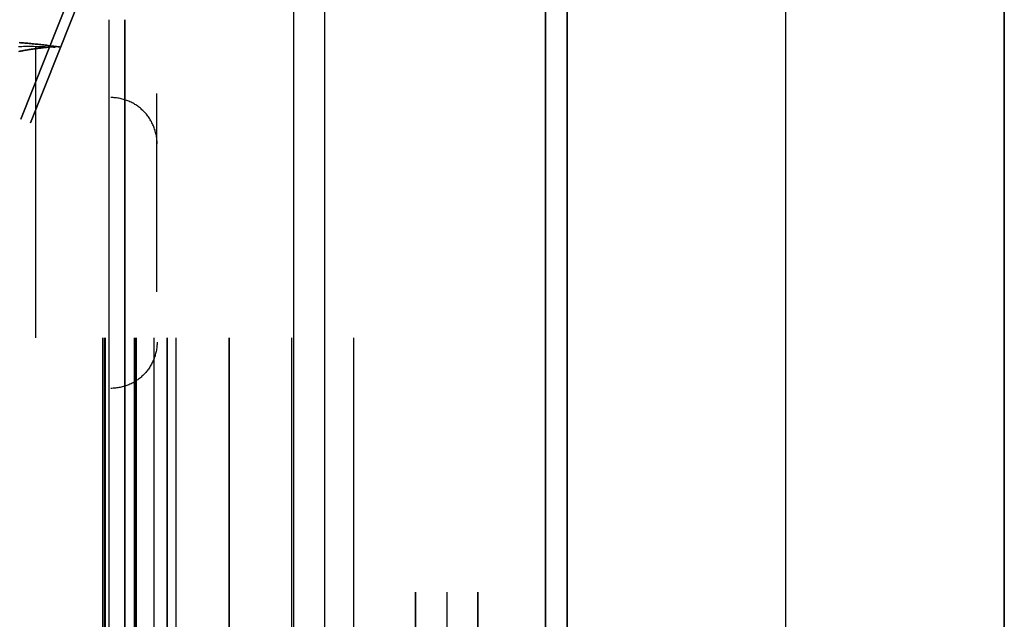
# Model space of a CAD drawing. Header units: millimetres. Extents: x -1690 to 192, y -898 to 54.
# Tile 69 of 256: x -1601 to -1559, y -760 to -734. Entities that reach past the tile are written whole.
import ezdxf

# ---------------------------------------------------------------- set-up
doc = ezdxf.new("R2010")
doc.units = ezdxf.units.MM
doc.header["$MEASUREMENT"] = 0
doc.layers.add('OVIDIO 186x93x72h', color=7, linetype='Continuous')

msp = doc.modelspace()

# ---------------------------------------------------------------- linework, layer by layer
at = {"layer": 'OVIDIO 186x93x72h'}
for points in [[(-1589.352, -795.991), (-1589.352, -422.092)], [(-1588.01, -795.991), (-1588.01, -422.092)], [(-1578.474, -785.425), (-1578.474, -422.092)], [(-1578.474, -422.092), (-1578.474, -785.425)], [(-1577.535, -422.092), (-1577.535, -784.02)], [(-1577.535, -784.02), (-1577.535, -422.092)], [(-1577.535, -784.02), (-1577.535, -422.092)], [(-1577.535, -422.092), (-1577.535, -784.02)], [(-1568.095, -774.662), (-1568.095, -422.092)], [(-1568.095, -774.662), (-1568.095, -422.092)], [(-1558.655, -422.092), (-1558.655, -760.251)], [(-1558.655, -760.251), (-1558.655, -422.092)], [(-1558.655, -760.251), (-1558.655, -422.092)], [(-1558.655, -760.251), (-1558.655, -422.092)], [(-1558.655, -422.092), (-1558.655, -760.251)], [(-1597.322, -796.919), (-1597.322, -733.67)], [(-1596.652, -733.67), (-1596.652, -796.919)], [(-1596.652, -796.919), (-1596.652, -733.67)], [(-1600.498, -747.419), (-1600.498, -734.852)], [(-1597.591, -782.419), (-1597.591, -747.419)], [(-1597.546, -747.419), (-1597.546, -782.419)], [(-1597.501, -782.419), (-1597.501, -747.419)], [(-1597.501, -747.419), (-1597.501, -782.419)], [(-1596.249, -747.419), (-1596.249, -782.419)], [(-1596.204, -747.419), (-1596.204, -782.419)], [(-1596.16, -747.419), (-1596.16, -782.419)], [(-1596.16, -782.419), (-1596.16, -747.419)], [(-1595.396, -747.419), (-1595.396, -782.419)], [(-1594.818, -782.419), (-1594.818, -747.419)], [(-1594.818, -747.419), (-1594.818, -782.419)], [(-1594.447, -747.419), (-1594.447, -782.419)], [(-1592.135, -747.419), (-1592.135, -782.419)], [(-1592.135, -782.419), (-1592.135, -747.419)], [(-1589.451, -747.419), (-1589.451, -761.629)], [(-1586.768, -747.419), (-1586.768, -761.629)], [(-1584.085, -771.419), (-1584.085, -758.419)], [(-1584.085, -758.419), (-1584.085, -771.419)], [(-1582.743, -758.419), (-1582.743, -771.419)], [(-1581.402, -758.419), (-1581.402, -771.419)], [(-1581.402, -771.419), (-1581.402, -758.419)]]:
    msp.add_lwpolyline(points, dxfattribs=at)
at = {"layer": 'OVIDIO 186x93x72h', "extrusion": (1, 0, 0)}
for points in [[(-422.092, 715.964), (-785.425, 715.964)], [(-785.425, 715.964), (-422.092, 715.964)], [(-796.919, 679.61), (-733.67, 679.61)], [(-733.67, 679.61), (-796.919, 679.61)], [(-747.419, 678.402), (-734.852, 678.402)], [(-734.852, 681.085), (-747.419, 681.085)]]:
    msp.add_lwpolyline(points, dxfattribs=at)
at = {"layer": 'OVIDIO 186x93x72h', "extrusion": (-0.045678, -0.114881, 0.992329)}
for points in [[(-1215.188, -1180.351), (-1215.188, -1287.207)], [(-1215.188, -1287.207), (-1215.188, -1180.351)], [(-1214.732, -1180.351), (-1214.732, -1287.207)], [(-1214.732, -1287.207), (-1214.732, -1180.351)]]:
    msp.add_lwpolyline(points, dxfattribs=at)
at = {"layer": 'OVIDIO 186x93x72h', "extrusion": (0, 1, 0)}
for points in [[(1601.168, 678.402), (1599.827, 681.085)], [(1599.827, 681.085), (1601.168, 678.402)], [(1599.827, 681.085), (1601.168, 678.402)], [(1597.591, 676.613), (1601.168, 678.402)], [(1601.168, 678.402), (1599.827, 681.085)], [(1600.498, 679.744), (1596.83, 677.91)], [(1599.827, 681.085), (1596.249, 679.297)], [(1599.335, 677.485), (1597.993, 680.169)], [(1597.591, 676.613), (1597.501, 676.569)], [(1597.501, 676.569), (1597.591, 676.613)], [(1597.501, 676.569), (1597.421, 676.53), (1597.34, 676.492), (1597.257, 676.457), (1597.172, 676.422), (1597.087, 676.39), (1596.999, 676.359), (1596.91, 676.33), (1596.82, 676.303), (1596.729, 676.278), (1596.636, 676.254), (1596.543, 676.233), (1596.448, 676.214), (1596.352, 676.198), (1596.255, 676.183), (1596.157, 676.171), (1596.059, 676.161), (1595.959, 676.154), (1595.86, 676.149), (1595.759, 676.147), (1595.658, 676.147), (1595.557, 676.149), (1595.455, 676.155), (1595.354, 676.162), (1595.252, 676.173), (1595.15, 676.186), (1595.049, 676.202), (1594.947, 676.22), (1594.846, 676.241), (1594.746, 676.265), (1594.645, 676.291), (1594.546, 676.32), (1594.447, 676.352), (1594.35, 676.386), (1594.253, 676.422), (1594.157, 676.461), (1594.062, 676.503), (1593.969, 676.546), (1593.877, 676.592), (1593.786, 676.641), (1593.697, 676.691), (1593.609, 676.744), (1593.523, 676.799), (1593.439, 676.855), (1593.356, 676.914), (1593.275, 676.975), (1593.196, 677.037), (1593.119, 677.101), (1593.044, 677.166), (1592.971, 677.233), (1592.9, 677.301), (1592.832, 677.371), (1592.765, 677.442), (1592.7, 677.514), (1592.638, 677.587), (1592.578, 677.661), (1592.52, 677.736), (1592.464, 677.812), (1592.41, 677.889), (1592.359, 677.966), (1592.31, 678.043), (1592.263, 678.121), (1592.218, 678.2), (1592.175, 678.278), (1592.135, 678.357)], [(1592.135, 678.357), (1592.175, 678.278), (1592.218, 678.2), (1592.263, 678.121), (1592.31, 678.043), (1592.359, 677.966), (1592.41, 677.889), (1592.464, 677.812), (1592.52, 677.736), (1592.578, 677.661), (1592.638, 677.587), (1592.7, 677.514), (1592.765, 677.442), (1592.832, 677.371), (1592.9, 677.301), (1592.971, 677.233), (1593.044, 677.166), (1593.119, 677.101), (1593.196, 677.037), (1593.275, 676.975), (1593.356, 676.914), (1593.439, 676.855), (1593.523, 676.799), (1593.609, 676.744), (1593.697, 676.691), (1593.786, 676.641), (1593.877, 676.592), (1593.969, 676.546), (1594.062, 676.503), (1594.157, 676.461), (1594.253, 676.422), (1594.35, 676.386), (1594.447, 676.352), (1594.546, 676.32), (1594.645, 676.291), (1594.746, 676.265), (1594.846, 676.241), (1594.947, 676.22), (1595.049, 676.202), (1595.15, 676.186), (1595.252, 676.173), (1595.354, 676.162), (1595.455, 676.155), (1595.557, 676.149), (1595.658, 676.147), (1595.759, 676.147), (1595.86, 676.149), (1595.959, 676.154), (1596.059, 676.161), (1596.157, 676.171), (1596.255, 676.183), (1596.352, 676.198), (1596.448, 676.214), (1596.543, 676.233), (1596.636, 676.254), (1596.729, 676.278), (1596.82, 676.303), (1596.91, 676.33), (1596.999, 676.359), (1597.087, 676.39), (1597.172, 676.422), (1597.257, 676.457), (1597.34, 676.492), (1597.421, 676.53), (1597.501, 676.569)], [(1597.501, 676.569), (1596.16, 679.252)], [(1596.16, 679.252), (1597.501, 676.569)], [(1596.607, 678.357), (1593.508, 676.808)], [(1596.249, 679.297), (1596.16, 679.252)], [(1596.16, 679.252), (1596.249, 679.297)], [(1596.16, 679.252), (1596.14, 679.242), (1596.119, 679.233), (1596.099, 679.224), (1596.077, 679.215), (1596.056, 679.207), (1596.034, 679.199), (1596.012, 679.192), (1595.989, 679.185), (1595.967, 679.179), (1595.943, 679.173), (1595.92, 679.168), (1595.896, 679.163), (1595.872, 679.159), (1595.848, 679.156), (1595.824, 679.153), (1595.799, 679.15), (1595.774, 679.148), (1595.749, 679.147), (1595.724, 679.146), (1595.699, 679.146), (1595.673, 679.147), (1595.648, 679.148), (1595.623, 679.15), (1595.597, 679.153), (1595.572, 679.156), (1595.546, 679.16), (1595.521, 679.165), (1595.496, 679.17), (1595.471, 679.176), (1595.446, 679.183), (1595.421, 679.19), (1595.396, 679.198), (1595.372, 679.206), (1595.347, 679.215), (1595.324, 679.225), (1595.3, 679.235), (1595.276, 679.246), (1595.253, 679.258), (1595.231, 679.27), (1595.208, 679.283), (1595.187, 679.296), (1595.165, 679.309), (1595.144, 679.324), (1595.123, 679.338), (1595.103, 679.353), (1595.083, 679.369), (1595.064, 679.385), (1595.045, 679.401), (1595.027, 679.418), (1595.009, 679.435), (1594.992, 679.453), (1594.976, 679.47), (1594.959, 679.488), (1594.944, 679.507), (1594.929, 679.525), (1594.914, 679.544), (1594.9, 679.563), (1594.887, 679.582), (1594.874, 679.601), (1594.862, 679.621), (1594.85, 679.64), (1594.839, 679.66), (1594.828, 679.679), (1594.818, 679.699)], [(1594.818, 679.699), (1594.828, 679.679), (1594.839, 679.66), (1594.85, 679.64), (1594.862, 679.621), (1594.874, 679.601), (1594.887, 679.582), (1594.9, 679.563), (1594.914, 679.544), (1594.929, 679.525), (1594.944, 679.507), (1594.959, 679.488), (1594.976, 679.47), (1594.992, 679.453), (1595.009, 679.435), (1595.027, 679.418), (1595.045, 679.401), (1595.064, 679.385), (1595.083, 679.369), (1595.103, 679.353), (1595.123, 679.338), (1595.144, 679.324), (1595.165, 679.309), (1595.187, 679.296), (1595.208, 679.283), (1595.231, 679.27), (1595.253, 679.258), (1595.276, 679.246), (1595.3, 679.235), (1595.324, 679.225), (1595.347, 679.215), (1595.372, 679.206), (1595.396, 679.198), (1595.421, 679.19), (1595.446, 679.183), (1595.471, 679.176), (1595.496, 679.17), (1595.521, 679.165), (1595.546, 679.16), (1595.572, 679.156), (1595.597, 679.153), (1595.623, 679.15), (1595.648, 679.148), (1595.673, 679.147), (1595.699, 679.146), (1595.724, 679.146), (1595.749, 679.147), (1595.774, 679.148), (1595.799, 679.15), (1595.824, 679.153), (1595.848, 679.156), (1595.872, 679.159), (1595.896, 679.163), (1595.92, 679.168), (1595.943, 679.173), (1595.967, 679.179), (1595.989, 679.185), (1596.012, 679.192), (1596.034, 679.199), (1596.056, 679.207), (1596.077, 679.215), (1596.099, 679.224), (1596.119, 679.233), (1596.14, 679.242), (1596.16, 679.252)], [(1595.473, 676.153), (1593.923, 679.252)], [(1594.818, 679.699), (1592.135, 678.357)], [(1589.004, 691.327), (1594.818, 679.699)], [(1592.135, 678.357), (1594.818, 679.699)], [(1594.818, 679.699), (1589.004, 691.327)], [(1593.476, 679.028), (1587.663, 690.656)], [(1592.135, 678.357), (1586.321, 689.985)], [(1586.321, 689.985), (1592.135, 678.357)], [(1589.228, 684.171), (1591.911, 685.513)], [(1586.321, 689.985), (1589.004, 691.327)], [(1589.004, 691.327), (1586.321, 689.985)], [(1582.842, 696.942), (1585.526, 698.284)]]:
    msp.add_lwpolyline(points, dxfattribs=at)
at = {"layer": 'OVIDIO 186x93x72h', "extrusion": (-0.001021, 0.999999, -0.000352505)}
for points in [[(1598.014, 678.916), (1600.653, 678.005)], [(1600.653, 678.005), (1598.014, 678.916)], [(1600.409, 677.296), (1598.014, 678.123)], [(1598.014, 677.329), (1600.164, 676.587)], [(1600.164, 676.587), (1598.014, 677.329)], [(1599.433, 678.467), (1598.026, 678.952)], [(1598.026, 678.952), (1599.433, 678.467)], [(1598.026, 678.159), (1599.188, 677.758)], [(1598.026, 677.366), (1598.943, 677.049)], [(1598.943, 677.049), (1598.026, 677.366)]]:
    msp.add_lwpolyline(points, dxfattribs=at)
at = {"layer": 'OVIDIO 186x93x72h', "extrusion": (0.000995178, 0.999995, -0.002882)}
for points in [[(1598.682, 674.72), (1599.172, 676.138)], [(1599.172, 676.138), (1598.682, 674.72)], [(1597.362, 675.176), (1597.852, 676.594)], [(1597.437, 675.15), (1597.926, 676.568)], [(1597.926, 676.568), (1597.437, 675.15)], [(1596.733, 675.393), (1597.223, 676.811)], [(1599.262, 676.107), (1598.773, 674.689)], [(1599.325, 674.498), (1599.815, 675.916)], [(1599.815, 675.916), (1599.325, 674.498)]]:
    msp.add_lwpolyline(points, dxfattribs=at)
at = {"layer": 'OVIDIO 186x93x72h', "extrusion": (-0.326394, 0.003049, 0.945229)}
for points in [[(751.716, -1279.403), (751.672, -1279.404), (751.627, -1279.406), (751.582, -1279.409), (751.536, -1279.413), (751.491, -1279.418), (751.445, -1279.425), (751.399, -1279.433), (751.352, -1279.442), (751.306, -1279.452), (751.26, -1279.463), (751.213, -1279.476), (751.167, -1279.49), (751.12, -1279.505), (751.074, -1279.521), (751.027, -1279.539), (750.981, -1279.558), (750.936, -1279.579), (750.89, -1279.601), (750.845, -1279.624), (750.8, -1279.648), (750.755, -1279.674), (750.711, -1279.701), (750.668, -1279.729), (750.625, -1279.758), (750.583, -1279.789), (750.541, -1279.821), (750.5, -1279.854), (750.46, -1279.888), (750.421, -1279.924), (750.382, -1279.96), (750.345, -1279.998), (750.308, -1280.036), (750.272, -1280.076), (750.238, -1280.116), (750.204, -1280.158), (750.171, -1280.2), (750.14, -1280.243), (750.109, -1280.287), (750.08, -1280.332), (750.052, -1280.377), (750.025, -1280.423), (749.999, -1280.47), (749.974, -1280.517), (749.951, -1280.564), (749.929, -1280.612), (749.908, -1280.66), (749.888, -1280.709), (749.87, -1280.758), (749.853, -1280.807), (749.837, -1280.856), (749.822, -1280.906), (749.809, -1280.955), (749.796, -1281.005), (749.785, -1281.054), (749.775, -1281.104), (749.767, -1281.153), (749.759, -1281.202), (749.753, -1281.251), (749.747, -1281.3), (749.743, -1281.348), (749.74, -1281.396), (749.738, -1281.444), (749.737, -1281.491), (749.737, -1281.538)], [(749.737, -1281.538), (749.737, -1281.491), (749.738, -1281.444), (749.74, -1281.396), (749.743, -1281.348), (749.747, -1281.3), (749.753, -1281.251), (749.759, -1281.202), (749.767, -1281.153), (749.775, -1281.104), (749.785, -1281.054), (749.796, -1281.005), (749.809, -1280.955), (749.822, -1280.906), (749.837, -1280.856), (749.853, -1280.807), (749.87, -1280.758), (749.888, -1280.709), (749.908, -1280.66), (749.929, -1280.612), (749.951, -1280.564), (749.974, -1280.517), (749.999, -1280.47), (750.025, -1280.423), (750.052, -1280.377), (750.08, -1280.332), (750.109, -1280.287), (750.14, -1280.243), (750.171, -1280.2), (750.204, -1280.158), (750.238, -1280.116), (750.272, -1280.076), (750.308, -1280.036), (750.345, -1279.998), (750.382, -1279.96), (750.421, -1279.924), (750.46, -1279.888), (750.5, -1279.854), (750.541, -1279.821), (750.583, -1279.789), (750.625, -1279.758), (750.668, -1279.729), (750.711, -1279.701), (750.755, -1279.674), (750.8, -1279.648), (750.845, -1279.624), (750.89, -1279.601), (750.936, -1279.579), (750.981, -1279.558), (751.027, -1279.539), (751.074, -1279.521), (751.12, -1279.505), (751.167, -1279.49), (751.213, -1279.476), (751.26, -1279.463), (751.306, -1279.452), (751.352, -1279.442), (751.399, -1279.433), (751.445, -1279.425), (751.491, -1279.418), (751.536, -1279.413), (751.582, -1279.409), (751.627, -1279.406), (751.672, -1279.404), (751.716, -1279.403)], [(751.721, -1279.92), (751.677, -1279.921), (751.632, -1279.923), (751.587, -1279.927), (751.542, -1279.931), (751.496, -1279.936), (751.45, -1279.943), (751.404, -1279.95), (751.358, -1279.959), (751.311, -1279.97), (751.265, -1279.981), (751.218, -1279.994), (751.172, -1280.008), (751.125, -1280.023), (751.079, -1280.039), (751.033, -1280.057), (750.986, -1280.076), (750.941, -1280.097), (750.895, -1280.119), (750.85, -1280.142), (750.805, -1280.166), (750.761, -1280.192), (750.717, -1280.219), (750.673, -1280.247), (750.63, -1280.276), (750.588, -1280.307), (750.546, -1280.339), (750.505, -1280.372), (750.465, -1280.406), (750.426, -1280.442), (750.387, -1280.478), (750.35, -1280.516), (750.313, -1280.554), (750.277, -1280.594), (750.243, -1280.634), (750.209, -1280.676), (750.176, -1280.718), (750.145, -1280.761), (750.114, -1280.805), (750.085, -1280.85), (750.057, -1280.895), (750.03, -1280.941), (750.004, -1280.988), (749.979, -1281.035), (749.956, -1281.082), (749.934, -1281.13), (749.913, -1281.178), (749.893, -1281.227), (749.875, -1281.276), (749.858, -1281.325), (749.842, -1281.374), (749.827, -1281.424), (749.814, -1281.473), (749.801, -1281.523), (749.79, -1281.572), (749.78, -1281.621), (749.772, -1281.671), (749.764, -1281.72), (749.758, -1281.769), (749.753, -1281.817), (749.748, -1281.866), (749.745, -1281.914), (749.743, -1281.962), (749.742, -1282.009), (749.742, -1282.056)], [(749.742, -1282.056), (749.742, -1282.009), (749.743, -1281.962), (749.745, -1281.914), (749.748, -1281.866), (749.753, -1281.817), (749.758, -1281.769), (749.764, -1281.72), (749.772, -1281.671), (749.78, -1281.621), (749.79, -1281.572), (749.801, -1281.523), (749.814, -1281.473), (749.827, -1281.424), (749.842, -1281.374), (749.858, -1281.325), (749.875, -1281.276), (749.893, -1281.227), (749.913, -1281.178), (749.934, -1281.13), (749.956, -1281.082), (749.979, -1281.035), (750.004, -1280.988), (750.03, -1280.941), (750.057, -1280.895), (750.085, -1280.85), (750.114, -1280.805), (750.145, -1280.761), (750.176, -1280.718), (750.209, -1280.676), (750.243, -1280.634), (750.277, -1280.594), (750.313, -1280.554), (750.35, -1280.516), (750.387, -1280.478), (750.426, -1280.442), (750.465, -1280.406), (750.505, -1280.372), (750.546, -1280.339), (750.588, -1280.307), (750.63, -1280.276), (750.673, -1280.247), (750.717, -1280.219), (750.761, -1280.192), (750.805, -1280.166), (750.85, -1280.142), (750.895, -1280.119), (750.941, -1280.097), (750.986, -1280.076), (751.033, -1280.057), (751.079, -1280.039), (751.125, -1280.023), (751.172, -1280.008), (751.218, -1279.994), (751.265, -1279.981), (751.311, -1279.97), (751.358, -1279.959), (751.404, -1279.95), (751.45, -1279.943), (751.496, -1279.936), (751.542, -1279.931), (751.587, -1279.927), (751.632, -1279.923), (751.677, -1279.921), (751.721, -1279.92)], [(762.306, -1281.414), (762.306, -1281.367), (762.304, -1281.319), (762.301, -1281.272), (762.297, -1281.224), (762.291, -1281.175), (762.285, -1281.127), (762.278, -1281.078), (762.269, -1281.029), (762.26, -1280.98), (762.249, -1280.931), (762.237, -1280.881), (762.224, -1280.832), (762.209, -1280.783), (762.193, -1280.734), (762.176, -1280.685), (762.158, -1280.636), (762.139, -1280.588), (762.118, -1280.539), (762.097, -1280.492), (762.073, -1280.444), (762.049, -1280.397), (762.024, -1280.35), (761.997, -1280.304), (761.969, -1280.259), (761.94, -1280.214), (761.91, -1280.17), (761.878, -1280.127), (761.846, -1280.084), (761.812, -1280.043), (761.778, -1280.002), (761.742, -1279.962), (761.706, -1279.923), (761.668, -1279.885), (761.63, -1279.849), (761.591, -1279.813), (761.551, -1279.778), (761.51, -1279.745), (761.468, -1279.713), (761.426, -1279.682), (761.383, -1279.652), (761.34, -1279.623), (761.296, -1279.596), (761.251, -1279.57), (761.206, -1279.545), (761.161, -1279.521), (761.115, -1279.499), (761.069, -1279.478), (761.023, -1279.459), (760.977, -1279.441), (760.93, -1279.424), (760.883, -1279.408), (760.837, -1279.394), (760.79, -1279.381), (760.743, -1279.369), (760.696, -1279.359), (760.65, -1279.349), (760.603, -1279.341), (760.557, -1279.335), (760.511, -1279.329), (760.465, -1279.324), (760.42, -1279.321), (760.375, -1279.319), (760.33, -1279.318), (760.286, -1279.318)], [(760.286, -1279.318), (760.33, -1279.318), (760.375, -1279.319), (760.42, -1279.321), (760.465, -1279.324), (760.511, -1279.329), (760.557, -1279.335), (760.603, -1279.341), (760.65, -1279.349), (760.696, -1279.359), (760.743, -1279.369), (760.79, -1279.381), (760.837, -1279.394), (760.883, -1279.408), (760.93, -1279.424), (760.977, -1279.441), (761.023, -1279.459), (761.069, -1279.478), (761.115, -1279.499), (761.161, -1279.521), (761.206, -1279.545), (761.251, -1279.57), (761.296, -1279.596), (761.34, -1279.623), (761.383, -1279.652), (761.426, -1279.682), (761.468, -1279.713), (761.51, -1279.745), (761.551, -1279.778), (761.591, -1279.813), (761.63, -1279.849), (761.668, -1279.885), (761.706, -1279.923), (761.742, -1279.962), (761.778, -1280.002), (761.812, -1280.043), (761.846, -1280.084), (761.878, -1280.127), (761.91, -1280.17), (761.94, -1280.214), (761.969, -1280.259), (761.997, -1280.304), (762.024, -1280.35), (762.049, -1280.397), (762.073, -1280.444), (762.097, -1280.492), (762.118, -1280.539), (762.139, -1280.588), (762.158, -1280.636), (762.176, -1280.685), (762.193, -1280.734), (762.209, -1280.783), (762.224, -1280.832), (762.237, -1280.881), (762.249, -1280.931), (762.26, -1280.98), (762.269, -1281.029), (762.278, -1281.078), (762.285, -1281.127), (762.291, -1281.175), (762.297, -1281.224), (762.301, -1281.272), (762.304, -1281.319), (762.306, -1281.367), (762.306, -1281.414)], [(760.291, -1279.836), (760.335, -1279.836), (760.38, -1279.837), (760.425, -1279.839), (760.471, -1279.842), (760.516, -1279.847), (760.562, -1279.852), (760.609, -1279.859), (760.655, -1279.867), (760.702, -1279.877), (760.748, -1279.887), (760.795, -1279.899), (760.842, -1279.912), (760.889, -1279.926), (760.935, -1279.942), (760.982, -1279.959), (761.028, -1279.977), (761.075, -1279.996), (761.121, -1280.017), (761.166, -1280.039), (761.212, -1280.063), (761.257, -1280.088), (761.301, -1280.114), (761.345, -1280.141), (761.389, -1280.17), (761.431, -1280.199), (761.474, -1280.231), (761.515, -1280.263), (761.556, -1280.296), (761.596, -1280.331), (761.635, -1280.367), (761.674, -1280.403), (761.711, -1280.441), (761.748, -1280.48), (761.783, -1280.52), (761.818, -1280.561), (761.851, -1280.602), (761.884, -1280.645), (761.915, -1280.688), (761.945, -1280.732), (761.974, -1280.777), (762.002, -1280.822), (762.029, -1280.868), (762.054, -1280.915), (762.079, -1280.962), (762.102, -1281.009), (762.123, -1281.057), (762.144, -1281.106), (762.163, -1281.154), (762.182, -1281.203), (762.199, -1281.252), (762.214, -1281.301), (762.229, -1281.35), (762.242, -1281.399), (762.254, -1281.449), (762.265, -1281.498), (762.274, -1281.547), (762.283, -1281.596), (762.29, -1281.645), (762.297, -1281.693), (762.302, -1281.741), (762.306, -1281.79), (762.309, -1281.837), (762.311, -1281.885), (762.312, -1281.932)], [(762.312, -1281.932), (762.311, -1281.885), (762.309, -1281.837), (762.306, -1281.79), (762.302, -1281.741), (762.297, -1281.693), (762.29, -1281.645), (762.283, -1281.596), (762.274, -1281.547), (762.265, -1281.498), (762.254, -1281.449), (762.242, -1281.399), (762.229, -1281.35), (762.214, -1281.301), (762.199, -1281.252), (762.182, -1281.203), (762.163, -1281.154), (762.144, -1281.106), (762.123, -1281.057), (762.102, -1281.009), (762.079, -1280.962), (762.054, -1280.915), (762.029, -1280.868), (762.002, -1280.822), (761.974, -1280.777), (761.945, -1280.732), (761.915, -1280.688), (761.884, -1280.645), (761.851, -1280.602), (761.818, -1280.561), (761.783, -1280.52), (761.748, -1280.48), (761.711, -1280.441), (761.674, -1280.403), (761.635, -1280.367), (761.596, -1280.331), (761.556, -1280.296), (761.515, -1280.263), (761.474, -1280.231), (761.431, -1280.199), (761.389, -1280.17), (761.345, -1280.141), (761.301, -1280.114), (761.257, -1280.088), (761.212, -1280.063), (761.166, -1280.039), (761.121, -1280.017), (761.075, -1279.996), (761.028, -1279.977), (760.982, -1279.959), (760.935, -1279.942), (760.889, -1279.926), (760.842, -1279.912), (760.795, -1279.899), (760.748, -1279.887), (760.702, -1279.877), (760.655, -1279.867), (760.609, -1279.859), (760.562, -1279.852), (760.516, -1279.847), (760.471, -1279.842), (760.425, -1279.839), (760.38, -1279.837), (760.335, -1279.836), (760.291, -1279.836)], [(764.341, -1284.882), (764.297, -1284.882), (764.252, -1284.881), (764.207, -1284.879), (764.161, -1284.876), (764.115, -1284.871), (764.069, -1284.866), (764.023, -1284.86), (763.977, -1284.852), (763.93, -1284.843), (763.883, -1284.834), (763.837, -1284.822), (763.79, -1284.81), (763.743, -1284.797), (763.696, -1284.782), (763.65, -1284.766), (763.603, -1284.749), (763.557, -1284.73), (763.511, -1284.711), (763.466, -1284.69), (763.42, -1284.668), (763.375, -1284.644), (763.331, -1284.62), (763.287, -1284.594), (763.243, -1284.567), (763.201, -1284.539), (763.158, -1284.509), (763.117, -1284.479), (763.076, -1284.447), (763.036, -1284.414), (762.997, -1284.381), (762.958, -1284.346), (762.921, -1284.31), (762.885, -1284.273), (762.849, -1284.236), (762.814, -1284.197), (762.781, -1284.158), (762.749, -1284.118), (762.717, -1284.077), (762.687, -1284.035), (762.658, -1283.993), (762.63, -1283.95), (762.604, -1283.907), (762.578, -1283.863), (762.554, -1283.818), (762.531, -1283.773), (762.509, -1283.728), (762.488, -1283.682), (762.469, -1283.637), (762.451, -1283.591), (762.434, -1283.544), (762.418, -1283.498), (762.404, -1283.451), (762.391, -1283.405), (762.379, -1283.358), (762.368, -1283.312), (762.358, -1283.265), (762.35, -1283.219), (762.342, -1283.173), (762.336, -1283.127), (762.331, -1283.081), (762.327, -1283.036), (762.324, -1282.991), (762.322, -1282.946), (762.321, -1282.902)], [(762.321, -1282.902), (762.322, -1282.946), (762.324, -1282.991), (762.327, -1283.036), (762.331, -1283.081), (762.336, -1283.127), (762.342, -1283.173), (762.35, -1283.219), (762.358, -1283.265), (762.368, -1283.312), (762.379, -1283.358), (762.391, -1283.405), (762.404, -1283.451), (762.418, -1283.498), (762.434, -1283.544), (762.451, -1283.591), (762.469, -1283.637), (762.488, -1283.682), (762.509, -1283.728), (762.531, -1283.773), (762.554, -1283.818), (762.578, -1283.863), (762.604, -1283.907), (762.63, -1283.95), (762.658, -1283.993), (762.687, -1284.035), (762.717, -1284.077), (762.749, -1284.118), (762.781, -1284.158), (762.814, -1284.197), (762.849, -1284.236), (762.885, -1284.273), (762.921, -1284.31), (762.958, -1284.346), (762.997, -1284.381), (763.036, -1284.414), (763.076, -1284.447), (763.117, -1284.479), (763.158, -1284.509), (763.201, -1284.539), (763.243, -1284.567), (763.287, -1284.594), (763.331, -1284.62), (763.375, -1284.644), (763.42, -1284.668), (763.466, -1284.69), (763.511, -1284.711), (763.557, -1284.73), (763.603, -1284.749), (763.65, -1284.766), (763.696, -1284.782), (763.743, -1284.797), (763.79, -1284.81), (763.837, -1284.822), (763.883, -1284.834), (763.93, -1284.843), (763.977, -1284.852), (764.023, -1284.86), (764.069, -1284.866), (764.115, -1284.871), (764.161, -1284.876), (764.207, -1284.879), (764.252, -1284.881), (764.297, -1284.882), (764.341, -1284.882)], [(764.341, -1284.882), (764.291, -1284.882), (764.241, -1284.88), (764.19, -1284.878), (764.14, -1284.874), (764.09, -1284.869), (764.04, -1284.862), (763.99, -1284.854), (763.941, -1284.846), (763.891, -1284.835), (763.842, -1284.824), (763.794, -1284.811), (763.746, -1284.797), (763.698, -1284.782), (763.65, -1284.766), (763.604, -1284.749), (763.557, -1284.73), (763.512, -1284.711), (763.467, -1284.69), (763.422, -1284.669), (763.379, -1284.646), (763.336, -1284.623), (763.294, -1284.598), (763.253, -1284.573), (763.212, -1284.546), (763.173, -1284.519), (763.134, -1284.492), (763.096, -1284.463), (763.059, -1284.434), (763.023, -1284.404), (762.988, -1284.373), (762.954, -1284.342), (762.921, -1284.31), (762.889, -1284.278), (762.857, -1284.244), (762.825, -1284.21), (762.795, -1284.174), (762.765, -1284.138), (762.735, -1284.101), (762.707, -1284.063), (762.679, -1284.024), (762.652, -1283.984), (762.626, -1283.943), (762.6, -1283.901), (762.576, -1283.859), (762.553, -1283.816), (762.53, -1283.772), (762.509, -1283.728), (762.488, -1283.682), (762.469, -1283.636), (762.451, -1283.59), (762.434, -1283.543), (762.418, -1283.495), (762.403, -1283.448), (762.389, -1283.399), (762.377, -1283.35), (762.366, -1283.301), (762.356, -1283.252), (762.347, -1283.202), (762.339, -1283.152), (762.333, -1283.102), (762.328, -1283.052), (762.325, -1283.002), (762.322, -1282.952), (762.321, -1282.902)], [(762.321, -1282.902), (762.322, -1282.946), (762.324, -1282.991), (762.327, -1283.036), (762.331, -1283.081), (762.336, -1283.127), (762.342, -1283.173), (762.35, -1283.219), (762.358, -1283.265), (762.368, -1283.312), (762.379, -1283.358), (762.391, -1283.405), (762.404, -1283.451), (762.418, -1283.498), (762.434, -1283.544), (762.451, -1283.591), (762.469, -1283.637), (762.488, -1283.682), (762.509, -1283.728), (762.531, -1283.773), (762.554, -1283.818), (762.578, -1283.863), (762.604, -1283.907), (762.63, -1283.95), (762.658, -1283.993), (762.687, -1284.035), (762.717, -1284.077), (762.749, -1284.118), (762.781, -1284.158), (762.814, -1284.197), (762.849, -1284.236), (762.885, -1284.273), (762.921, -1284.31), (762.958, -1284.346), (762.997, -1284.381), (763.036, -1284.414), (763.076, -1284.447), (763.117, -1284.479), (763.158, -1284.509), (763.201, -1284.539), (763.243, -1284.567), (763.287, -1284.594), (763.331, -1284.62), (763.375, -1284.644), (763.42, -1284.668), (763.466, -1284.69), (763.511, -1284.711), (763.557, -1284.73), (763.603, -1284.749), (763.65, -1284.766), (763.696, -1284.782), (763.743, -1284.797), (763.79, -1284.81), (763.837, -1284.822), (763.883, -1284.834), (763.93, -1284.843), (763.977, -1284.852), (764.023, -1284.86), (764.069, -1284.866), (764.115, -1284.871), (764.161, -1284.876), (764.207, -1284.879), (764.252, -1284.881), (764.297, -1284.882), (764.341, -1284.882)], [(764.341, -1284.882), (764.297, -1284.882), (764.252, -1284.881), (764.207, -1284.879), (764.161, -1284.876), (764.115, -1284.871), (764.069, -1284.866), (764.023, -1284.86), (763.977, -1284.852), (763.93, -1284.843), (763.883, -1284.834), (763.837, -1284.822), (763.79, -1284.81), (763.743, -1284.797), (763.696, -1284.782), (763.65, -1284.766), (763.603, -1284.749), (763.557, -1284.73), (763.511, -1284.711), (763.466, -1284.69), (763.42, -1284.668), (763.375, -1284.644), (763.331, -1284.62), (763.287, -1284.594), (763.243, -1284.567), (763.201, -1284.539), (763.158, -1284.509), (763.117, -1284.479), (763.076, -1284.447), (763.036, -1284.414), (762.997, -1284.381), (762.958, -1284.346), (762.921, -1284.31), (762.885, -1284.273), (762.849, -1284.236), (762.814, -1284.197), (762.781, -1284.158), (762.749, -1284.118), (762.717, -1284.077), (762.687, -1284.035), (762.658, -1283.993), (762.63, -1283.95), (762.604, -1283.907), (762.578, -1283.863), (762.554, -1283.818), (762.531, -1283.773), (762.509, -1283.728), (762.488, -1283.682), (762.469, -1283.637), (762.451, -1283.591), (762.434, -1283.544), (762.418, -1283.498), (762.404, -1283.451), (762.391, -1283.405), (762.379, -1283.358), (762.368, -1283.312), (762.358, -1283.265), (762.35, -1283.219), (762.342, -1283.173), (762.336, -1283.127), (762.331, -1283.081), (762.327, -1283.036), (762.324, -1282.991), (762.322, -1282.946), (762.321, -1282.902)]]:
    msp.add_lwpolyline(points, dxfattribs=at)
at = {"layer": 'OVIDIO 186x93x72h', "extrusion": (1, 5.03618e-08, 1.557e-05)}
for points in [[(-734.854, 677.613), (-734.849, 679.2)], [(-734.849, 679.2), (-734.854, 677.613)], [(-735.438, 678.103), (-735.433, 679.69)], [(-736.847, 679.897), (-736.852, 678.31)], [(-736.852, 678.31), (-736.847, 679.897)], [(-745.422, 678.337), (-745.417, 679.924)], [(-745.417, 679.924), (-745.422, 678.337)], [(-746.831, 679.727), (-746.837, 678.14)], [(-747.424, 677.653), (-747.419, 679.24)], [(-747.419, 679.24), (-747.424, 677.653)]]:
    msp.add_lwpolyline(points, dxfattribs=at)
at = {"layer": 'OVIDIO 186x93x72h', "extrusion": (-1.55701e-05, 0.003235, 0.999995)}
for points in [[(-1595.254, -739.042), (-1595.254, -738.992), (-1595.256, -738.942), (-1595.259, -738.892), (-1595.264, -738.841), (-1595.269, -738.791), (-1595.276, -738.741), (-1595.285, -738.692), (-1595.294, -738.642), (-1595.305, -738.593), (-1595.317, -738.544), (-1595.33, -738.496), (-1595.344, -738.447), (-1595.36, -738.4), (-1595.376, -738.353), (-1595.394, -738.306), (-1595.413, -738.26), (-1595.433, -738.215), (-1595.454, -738.17), (-1595.476, -738.126), (-1595.499, -738.082), (-1595.523, -738.04), (-1595.548, -737.998), (-1595.574, -737.957), (-1595.6, -737.917), (-1595.628, -737.877), (-1595.656, -737.839), (-1595.685, -737.801), (-1595.715, -737.765), (-1595.745, -737.729), (-1595.776, -737.694), (-1595.807, -737.661), (-1595.84, -737.628), (-1595.872, -737.596), (-1595.906, -737.564), (-1595.941, -737.533), (-1595.977, -737.503), (-1596.013, -737.473), (-1596.051, -737.444), (-1596.089, -737.416), (-1596.128, -737.389), (-1596.169, -737.362), (-1596.21, -737.336), (-1596.251, -737.311), (-1596.294, -737.287), (-1596.337, -737.264), (-1596.381, -737.242), (-1596.426, -737.221), (-1596.472, -737.201), (-1596.518, -737.182), (-1596.564, -737.165), (-1596.612, -737.148), (-1596.659, -737.132), (-1596.707, -737.118), (-1596.756, -737.105), (-1596.805, -737.093), (-1596.854, -737.082), (-1596.903, -737.073), (-1596.953, -737.065), (-1597.003, -737.058), (-1597.053, -737.052), (-1597.103, -737.048), (-1597.153, -737.045), (-1597.204, -737.043), (-1597.254, -737.042)], [(-1595.253, -747.612), (-1595.254, -747.662), (-1595.256, -747.712), (-1595.259, -747.762), (-1595.264, -747.813), (-1595.269, -747.863), (-1595.276, -747.913), (-1595.284, -747.962), (-1595.294, -748.012), (-1595.305, -748.061), (-1595.316, -748.11), (-1595.33, -748.158), (-1595.344, -748.207), (-1595.359, -748.254), (-1595.376, -748.301), (-1595.394, -748.348), (-1595.413, -748.394), (-1595.433, -748.44), (-1595.454, -748.484), (-1595.476, -748.528), (-1595.499, -748.572), (-1595.523, -748.614), (-1595.548, -748.656), (-1595.573, -748.697), (-1595.6, -748.737), (-1595.628, -748.777), (-1595.656, -748.815), (-1595.685, -748.853), (-1595.714, -748.889), (-1595.745, -748.925), (-1595.776, -748.96), (-1595.807, -748.993), (-1595.839, -749.026), (-1595.872, -749.058), (-1595.906, -749.09), (-1595.941, -749.121), (-1595.976, -749.151), (-1596.013, -749.181), (-1596.05, -749.21), (-1596.089, -749.238), (-1596.128, -749.265), (-1596.168, -749.292), (-1596.209, -749.318), (-1596.251, -749.343), (-1596.294, -749.367), (-1596.337, -749.39), (-1596.381, -749.412), (-1596.426, -749.433), (-1596.471, -749.453), (-1596.517, -749.472), (-1596.564, -749.489), (-1596.611, -749.506), (-1596.659, -749.522), (-1596.707, -749.536), (-1596.756, -749.549), (-1596.804, -749.561), (-1596.854, -749.572), (-1596.903, -749.581), (-1596.953, -749.589), (-1597.003, -749.596), (-1597.053, -749.602), (-1597.103, -749.606), (-1597.153, -749.61), (-1597.203, -749.611), (-1597.253, -749.612)]]:
    msp.add_lwpolyline(points, dxfattribs=at)
at = {"layer": 'OVIDIO 186x93x72h', "extrusion": (1, 2.56846e-05, -8.30777e-08)}
for points in [[(-745.376, 679.899), (-736.806, 679.872)], [(-736.806, 679.872), (-745.376, 679.899)], [(-736.811, 678.285), (-745.381, 678.312)], [(-745.381, 678.312), (-736.811, 678.285)], [(-780.381, 678.183), (-749.382, 678.083)], [(-749.382, 678.083), (-780.381, 678.183)], [(-749.384, 677.374), (-780.384, 677.474)], [(-749.386, 676.665), (-780.386, 676.766)], [(-780.386, 676.766), (-749.386, 676.665)]]:
    msp.add_lwpolyline(points, dxfattribs=at)
at = {"layer": 'OVIDIO 186x93x72h', "extrusion": (0, 1.53093e-05, 1)}
msp.add_lwpolyline([(-1595.264, -745.43), (-1595.264, -736.86)], dxfattribs=at)
at = {"layer": 'OVIDIO 186x93x72h', "extrusion": (0, 1, -1.53089e-05)}
msp.add_lwpolyline([(1595.264, 679.874), (1595.264, 678.287)], dxfattribs=at)
at = {"layer": 'OVIDIO 186x93x72h', "extrusion": (0.894427, 0, -0.447214)}
for points in [[(-758.419, -81.283), (-758.175, -81.286), (-757.928, -81.294), (-757.68, -81.308), (-757.43, -81.327), (-757.179, -81.353), (-756.926, -81.385), (-756.672, -81.422), (-756.417, -81.467), (-756.161, -81.517), (-755.905, -81.574), (-755.649, -81.637), (-755.392, -81.708), (-755.135, -81.784), (-754.879, -81.868), (-754.624, -81.958), (-754.37, -82.055), (-754.116, -82.159), (-753.865, -82.27), (-753.615, -82.387), (-753.366, -82.512), (-753.121, -82.643), (-752.877, -82.781), (-752.637, -82.925), (-752.399, -83.076), (-752.165, -83.233), (-751.935, -83.397), (-751.708, -83.567), (-751.485, -83.743), (-751.267, -83.925), (-751.053, -84.113), (-750.844, -84.306), (-750.641, -84.505), (-750.442, -84.709), (-750.248, -84.918), (-750.061, -85.131), (-749.879, -85.35), (-749.703, -85.572), (-749.533, -85.799), (-749.369, -86.029), (-749.212, -86.264), (-749.061, -86.501), (-748.916, -86.742), (-748.779, -86.985), (-748.648, -87.231), (-748.523, -87.479), (-748.406, -87.729), (-748.295, -87.981), (-748.191, -88.234), (-748.094, -88.488), (-748.004, -88.744), (-747.92, -89), (-747.843, -89.256), (-747.773, -89.513), (-747.71, -89.769), (-747.653, -90.026), (-747.602, -90.281), (-747.558, -90.536), (-747.52, -90.79), (-747.489, -91.043), (-747.463, -91.295), (-747.443, -91.544), (-747.43, -91.793), (-747.421, -92.039), (-747.419, -92.283)], [(-747.419, -92.283), (-747.421, -92.039), (-747.43, -91.793), (-747.443, -91.544), (-747.463, -91.295), (-747.489, -91.043), (-747.52, -90.79), (-747.558, -90.536), (-747.602, -90.281), (-747.653, -90.026), (-747.71, -89.769), (-747.773, -89.513), (-747.843, -89.256), (-747.92, -89), (-748.004, -88.744), (-748.094, -88.488), (-748.191, -88.234), (-748.295, -87.981), (-748.406, -87.729), (-748.523, -87.479), (-748.648, -87.231), (-748.779, -86.985), (-748.916, -86.742), (-749.061, -86.501), (-749.212, -86.264), (-749.369, -86.029), (-749.533, -85.799), (-749.703, -85.572), (-749.879, -85.35), (-750.061, -85.131), (-750.248, -84.918), (-750.442, -84.709), (-750.641, -84.505), (-750.844, -84.306), (-751.053, -84.113), (-751.267, -83.925), (-751.485, -83.743), (-751.708, -83.567), (-751.935, -83.397), (-752.165, -83.233), (-752.399, -83.076), (-752.637, -82.925), (-752.877, -82.781), (-753.121, -82.643), (-753.366, -82.512), (-753.615, -82.387), (-753.865, -82.27), (-754.116, -82.159), (-754.37, -82.055), (-754.624, -81.958), (-754.879, -81.868), (-755.135, -81.784), (-755.392, -81.708), (-755.649, -81.637), (-755.905, -81.574), (-756.161, -81.517), (-756.417, -81.467), (-756.672, -81.422), (-756.926, -81.385), (-757.179, -81.353), (-757.43, -81.327), (-757.68, -81.308), (-757.928, -81.294), (-758.175, -81.286), (-758.419, -81.283)], [(-758.419, -81.283), (-758.154, -81.286), (-757.889, -81.296), (-757.622, -81.312), (-757.356, -81.334), (-757.089, -81.364), (-756.822, -81.399), (-756.555, -81.442), (-756.288, -81.491), (-756.023, -81.547), (-755.758, -81.61), (-755.494, -81.679), (-755.232, -81.755), (-754.972, -81.837), (-754.713, -81.926), (-754.457, -82.021), (-754.203, -82.123), (-753.952, -82.231), (-753.703, -82.345), (-753.458, -82.465), (-753.216, -82.591), (-752.978, -82.723), (-752.743, -82.86), (-752.512, -83.003), (-752.286, -83.151), (-752.063, -83.305), (-751.846, -83.463), (-751.632, -83.626), (-751.424, -83.793), (-751.22, -83.965), (-751.022, -84.141), (-750.829, -84.321), (-750.641, -84.505), (-750.457, -84.693), (-750.277, -84.886), (-750.101, -85.085), (-749.929, -85.288), (-749.762, -85.497), (-749.599, -85.71), (-749.44, -85.928), (-749.287, -86.15), (-749.139, -86.377), (-748.996, -86.607), (-748.859, -86.842), (-748.727, -87.08), (-748.601, -87.322), (-748.481, -87.567), (-748.367, -87.816), (-748.259, -88.067), (-748.157, -88.321), (-748.062, -88.577), (-747.973, -88.836), (-747.89, -89.096), (-747.815, -89.358), (-747.745, -89.622), (-747.683, -89.887), (-747.627, -90.153), (-747.578, -90.419), (-747.535, -90.686), (-747.499, -90.953), (-747.47, -91.22), (-747.448, -91.487), (-747.431, -91.753), (-747.422, -92.018), (-747.419, -92.283)], [(-758.419, -81.283), (-758.175, -81.286), (-757.928, -81.294), (-757.68, -81.308), (-757.43, -81.327), (-757.179, -81.353), (-756.926, -81.385), (-756.672, -81.422), (-756.417, -81.467), (-756.161, -81.517), (-755.905, -81.574), (-755.649, -81.637), (-755.392, -81.708), (-755.135, -81.784), (-754.879, -81.868), (-754.624, -81.958), (-754.37, -82.055), (-754.116, -82.159), (-753.865, -82.27), (-753.615, -82.387), (-753.366, -82.512), (-753.121, -82.643), (-752.877, -82.781), (-752.637, -82.925), (-752.399, -83.076), (-752.165, -83.233), (-751.935, -83.397), (-751.708, -83.567), (-751.485, -83.743), (-751.267, -83.925), (-751.053, -84.113), (-750.844, -84.306), (-750.641, -84.505), (-750.442, -84.709), (-750.248, -84.918), (-750.061, -85.131), (-749.879, -85.35), (-749.703, -85.572), (-749.533, -85.799), (-749.369, -86.029), (-749.212, -86.264), (-749.061, -86.501), (-748.916, -86.742), (-748.779, -86.985), (-748.648, -87.231), (-748.523, -87.479), (-748.406, -87.729), (-748.295, -87.981), (-748.191, -88.234), (-748.094, -88.488), (-748.004, -88.744), (-747.92, -89), (-747.843, -89.256), (-747.773, -89.513), (-747.71, -89.769), (-747.653, -90.026), (-747.602, -90.281), (-747.558, -90.536), (-747.52, -90.79), (-747.489, -91.043), (-747.463, -91.295), (-747.443, -91.544), (-747.43, -91.793), (-747.421, -92.039), (-747.419, -92.283)], [(-747.419, -92.283), (-747.421, -92.039), (-747.43, -91.793), (-747.443, -91.544), (-747.463, -91.295), (-747.489, -91.043), (-747.52, -90.79), (-747.558, -90.536), (-747.602, -90.281), (-747.653, -90.026), (-747.71, -89.769), (-747.773, -89.513), (-747.843, -89.256), (-747.92, -89), (-748.004, -88.744), (-748.094, -88.488), (-748.191, -88.234), (-748.295, -87.981), (-748.406, -87.729), (-748.523, -87.479), (-748.648, -87.231), (-748.779, -86.985), (-748.916, -86.742), (-749.061, -86.501), (-749.212, -86.264), (-749.369, -86.029), (-749.533, -85.799), (-749.703, -85.572), (-749.879, -85.35), (-750.061, -85.131), (-750.248, -84.918), (-750.442, -84.709), (-750.641, -84.505), (-750.844, -84.306), (-751.053, -84.113), (-751.267, -83.925), (-751.485, -83.743), (-751.708, -83.567), (-751.935, -83.397), (-752.165, -83.233), (-752.399, -83.076), (-752.637, -82.925), (-752.877, -82.781), (-753.121, -82.643), (-753.366, -82.512), (-753.615, -82.387), (-753.865, -82.27), (-754.116, -82.159), (-754.37, -82.055), (-754.624, -81.958), (-754.879, -81.868), (-755.135, -81.784), (-755.392, -81.708), (-755.649, -81.637), (-755.905, -81.574), (-756.161, -81.517), (-756.417, -81.467), (-756.672, -81.422), (-756.926, -81.385), (-757.179, -81.353), (-757.43, -81.327), (-757.68, -81.308), (-757.928, -81.294), (-758.175, -81.286), (-758.419, -81.283)]]:
    msp.add_lwpolyline(points, dxfattribs=at)
at = {"layer": 'OVIDIO 186x93x72h', "extrusion": (-1.65145e-06, 1, 8.25725e-07)}
for points in [[(1584.086, 701.166), (1581.403, 699.824)], [(1581.403, 699.824), (1584.086, 701.166)]]:
    msp.add_lwpolyline(points, dxfattribs=at)
at = {"layer": 'OVIDIO 186x93x72h'}
for points in [[(-1601.24, -734.826, 677.524), (-1601.17, -734.824, 677.504), (-1601.099, -734.823, 677.487), (-1601.028, -734.821, 677.471), (-1600.956, -734.821, 677.457), (-1600.884, -734.82, 677.445), (-1600.811, -734.82, 677.435), (-1600.738, -734.821, 677.428), (-1600.666, -734.821, 677.422), (-1600.593, -734.822, 677.418), (-1600.519, -734.824, 677.416), (-1600.446, -734.825, 677.416), (-1600.373, -734.827, 677.418), (-1600.3, -734.829, 677.422), (-1600.228, -734.831, 677.428), (-1600.155, -734.834, 677.436), (-1600.083, -734.836, 677.446), (-1600.011, -734.839, 677.458), (-1599.939, -734.842, 677.473), (-1599.868, -734.845, 677.489), (-1599.798, -734.848, 677.508), (-1599.728, -734.851, 677.529), (-1599.658, -734.854, 677.551)], [(-1601.222, -735.045, 678.281), (-1601.19, -735.038, 678.27), (-1601.157, -735.031, 678.258), (-1601.125, -735.024, 678.248), (-1601.092, -735.018, 678.238), (-1601.059, -735.011, 678.228), (-1601.026, -735.005, 678.22), (-1600.993, -734.999, 678.211), (-1600.959, -734.992, 678.204), (-1600.926, -734.987, 678.196), (-1600.892, -734.981, 678.19), (-1600.858, -734.975, 678.184), (-1600.824, -734.97, 678.179), (-1600.79, -734.964, 678.174), (-1600.756, -734.959, 678.17), (-1600.722, -734.954, 678.166), (-1600.687, -734.949, 678.163), (-1600.653, -734.944, 678.161), (-1600.618, -734.939, 678.159), (-1600.584, -734.934, 678.158), (-1600.549, -734.93, 678.157), (-1600.515, -734.925, 678.157), (-1600.48, -734.92, 678.158), (-1600.446, -734.916, 678.159), (-1600.411, -734.912, 678.161), (-1600.377, -734.907, 678.164), (-1600.342, -734.903, 678.167), (-1600.308, -734.899, 678.171), (-1600.274, -734.895, 678.175), (-1600.239, -734.891, 678.18), (-1600.205, -734.887, 678.186), (-1600.171, -734.883, 678.192), (-1600.137, -734.879, 678.199), (-1600.104, -734.875, 678.206), (-1600.07, -734.871, 678.214), (-1600.036, -734.867, 678.223), (-1600.003, -734.863, 678.232), (-1599.97, -734.86, 678.242), (-1599.937, -734.856, 678.252), (-1599.904, -734.852, 678.263)], [(-1599.904, -734.852, 678.263), (-1599.937, -734.856, 678.252), (-1599.97, -734.86, 678.242), (-1600.003, -734.863, 678.232), (-1600.036, -734.867, 678.223), (-1600.07, -734.871, 678.214), (-1600.104, -734.875, 678.206), (-1600.137, -734.879, 678.199), (-1600.171, -734.883, 678.192), (-1600.205, -734.887, 678.186), (-1600.239, -734.891, 678.18), (-1600.274, -734.895, 678.175), (-1600.308, -734.899, 678.171), (-1600.342, -734.903, 678.167), (-1600.377, -734.907, 678.164), (-1600.411, -734.912, 678.161), (-1600.446, -734.916, 678.159), (-1600.48, -734.92, 678.158), (-1600.515, -734.925, 678.157), (-1600.549, -734.93, 678.157), (-1600.584, -734.934, 678.158), (-1600.618, -734.939, 678.159), (-1600.653, -734.944, 678.161), (-1600.687, -734.949, 678.163), (-1600.722, -734.954, 678.166), (-1600.756, -734.959, 678.17), (-1600.79, -734.964, 678.174), (-1600.824, -734.97, 678.179), (-1600.858, -734.975, 678.184), (-1600.892, -734.981, 678.19), (-1600.926, -734.987, 678.196), (-1600.959, -734.992, 678.204), (-1600.993, -734.999, 678.211), (-1601.026, -735.005, 678.22), (-1601.059, -735.011, 678.228), (-1601.092, -735.018, 678.238), (-1601.125, -735.024, 678.248), (-1601.157, -735.031, 678.258), (-1601.19, -735.038, 678.27), (-1601.222, -735.045, 678.281)], [(-1601.211, -734.662, 676.759), (-1601.149, -734.666, 676.745), (-1601.088, -734.671, 676.732), (-1601.026, -734.676, 676.721), (-1600.963, -734.681, 676.71), (-1600.901, -734.686, 676.701), (-1600.839, -734.692, 676.693), (-1600.776, -734.697, 676.686), (-1600.713, -734.703, 676.681), (-1600.65, -734.709, 676.676), (-1600.587, -734.715, 676.673), (-1600.525, -734.722, 676.671), (-1600.462, -734.728, 676.67), (-1600.399, -734.735, 676.671), (-1600.336, -734.742, 676.673), (-1600.273, -734.749, 676.676), (-1600.211, -734.756, 676.68), (-1600.148, -734.764, 676.685), (-1600.086, -734.771, 676.692), (-1600.023, -734.778, 676.7), (-1599.961, -734.786, 676.709), (-1599.899, -734.794, 676.72), (-1599.838, -734.801, 676.731), (-1599.776, -734.809, 676.744), (-1599.715, -734.817, 676.758), (-1599.654, -734.825, 676.773), (-1599.594, -734.833, 676.789), (-1599.534, -734.841, 676.807), (-1599.474, -734.849, 676.825), (-1599.414, -734.857, 676.845)], [(-1599.414, -734.857, 676.845), (-1599.474, -734.849, 676.825), (-1599.534, -734.841, 676.807), (-1599.594, -734.833, 676.789), (-1599.654, -734.825, 676.773), (-1599.715, -734.817, 676.758), (-1599.776, -734.809, 676.744), (-1599.838, -734.801, 676.731), (-1599.899, -734.794, 676.72), (-1599.961, -734.786, 676.709), (-1600.023, -734.778, 676.7), (-1600.086, -734.771, 676.692), (-1600.148, -734.764, 676.685), (-1600.211, -734.756, 676.68), (-1600.273, -734.749, 676.676), (-1600.336, -734.742, 676.673), (-1600.399, -734.735, 676.671), (-1600.462, -734.728, 676.67), (-1600.525, -734.722, 676.671), (-1600.587, -734.715, 676.673), (-1600.65, -734.709, 676.676), (-1600.713, -734.703, 676.681), (-1600.776, -734.697, 676.686), (-1600.839, -734.692, 676.693), (-1600.901, -734.686, 676.701), (-1600.963, -734.681, 676.71), (-1601.026, -734.676, 676.721), (-1601.088, -734.671, 676.732), (-1601.149, -734.666, 676.745), (-1601.211, -734.662, 676.759)]]:
    msp.add_polyline3d(points, dxfattribs=at)

doc.saveas('drawing.dxf')
